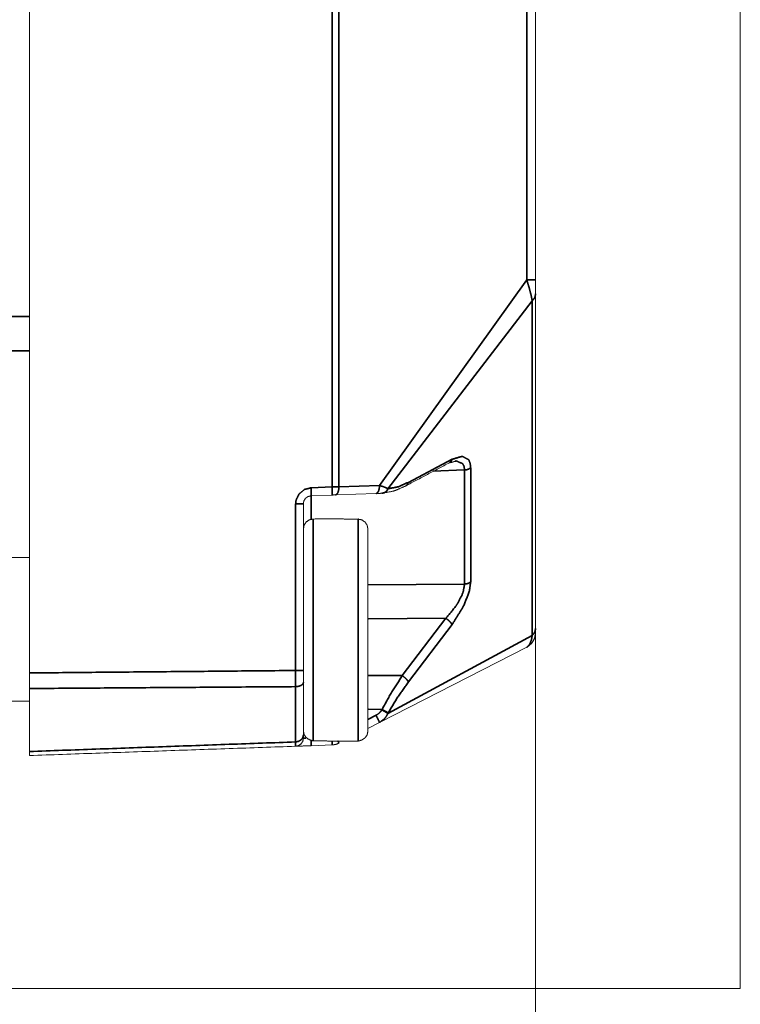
# Model space of a CAD drawing. Header units: millimetres. Extents: x 4 to 836, y 5 to 589.
# Tile 79 of 145: x 526 to 549, y 397 to 428. Entities that reach past the tile are written whole.
import ezdxf

# ---------------------------------------------------------------- set-up
doc = ezdxf.new("R2010")
doc.units = ezdxf.units.MM
doc.layers.add('1', color=7, linetype='Continuous', true_color=0xffffff)
doc.styles.add('ideas_simplex', font='simplex.shx')
doc.dimstyles.get("Standard").update_dxf_attribs({"dimtxt": 0.18, "dimasz": 0.18, "dimexe": 0.18, "dimexo": 0.0625, "dimgap": 0.09, "dimtad": 0, "dimtih": 1, "dimtoh": 1, "dimdec": 4, "dimzin": 0, "dimdsep": 46, "dimtxsty": 'Standard', "dimcen": 0.09, "dimadec": 0, "dimazin": 0, "dimtfac": 1, "dimtdec": 4, "dimtofl": 0, "dimtmove": 0, "dimatfit": 3, "dimfxl": 1, "dimtolj": 1, "dimtzin": 0, "dimarcsym": 0})

# ---------------------------------------------------------------- blocks, each defined once
blk = doc.blocks.new('_U4')
at = {"layer": '1', "color": 152, "lineweight": 13}
for p, q in [((520.608263, 440.665), (520.608263, 378.704109)), ((542.408263, 417.423011), (542.408263, 378.704109))]:
    blk.add_line(p, q, dxfattribs=at)
at = {"layer": '1', "color": 87, "lineweight": 25}
for p, q in [((527.390763, 387.829109), (525.890763, 387.829109)), ((525.890763, 387.829109), (525.890763, 382.204109)), ((537.125763, 387.829109), (535.625763, 387.829109)), ((537.125763, 382.204109), (537.125763, 387.829109)), ((525.890763, 382.204109), (527.390763, 382.204109)), ((535.625763, 382.204109), (537.125763, 382.204109))]:
    blk.add_line(p, q, dxfattribs=at)
at = {"layer": '1', "color": 27, "lineweight": 13}
blk.add_line((520.608263, 380.704109), (542.408263, 380.704109), dxfattribs=at)
at = {"layer": '1', "color": 27, "lineweight": 18}
for points in [[(520.608263, 380.704109), (523.608261, 381.23309), (523.608265, 380.175128)], [(542.408263, 380.704109), (539.408265, 380.175128), (539.408261, 381.23309)]]:
    blk.add_solid(points, dxfattribs=at)
at = {"layer": '1', "color": 87, "linetype": 'Continuous', "lineweight": 25, "char_height": 3, "attachment_point": 7, "line_spacing_factor": 1.204819, "style": 'ideas_simplex'}
for s, insert in [('\\W1.2097;21,8', (525.877263, 389.964109)), ('\\W1.2776;.86', (527.362263, 382.651609))]:
    blk.add_mtext(s, dxfattribs=dict(at, insert=insert))

msp = doc.modelspace()

# ---------------------------------------------------------------- linework, layer by layer
at = {"layer": '1', "color": 251, "linetype": 'Continuous', "lineweight": 18}
for p in [(548.758, 537.39), (445.362, 397.94)]:
    msp.add_line(p, (548.758, 397.94), dxfattribs=at)
at = {"layer": '1', "color": 143, "linetype": 'Continuous', "lineweight": 35}
for p, q in [((536.097, 413.498), (536.097, 521.832)), ((536.307, 521.828), (536.307, 413.502)), ((542.136, 419.923), (542.136, 515.407)), ((537.567, 413.546), (542.136, 419.923)), ((542.305, 419.273), (537.829, 413.445)), ((542.305, 408.894), (542.305, 419.273)), ((538.465, 413.641), (539.819, 414.357)), ((540.206, 414.025), (539.221, 413.985)), ((540.206, 410.485), (540.206, 414.025)), ((540.396, 414.094), (540.396, 410.554)), ((535.45, 413.476), (536.097, 413.498)), ((536.307, 413.502), (537.567, 413.546)), ((537.829, 413.445), (537.838, 413.445)), ((535.45, 413.226), (535.45, 412.491)), ((534.967, 407.804), (534.967, 412.976)), ((537.208, 410.459), (540.206, 410.485)), ((539.629, 409.423), (537.228, 409.402)), ((538.275, 407.644), (539.629, 409.423)), ((539.819, 409.228), (538.465, 407.449)), ((537.829, 406.474), (542.305, 408.894)), ((537.208, 407.651), (538.275, 407.644)), ((537.208, 406.284), (537.461, 406.413)), ((537.648, 406.597), (537.229, 406.6)), ((537.64, 406.582), (537.648, 406.597))]:
    msp.add_line(p, q, dxfattribs=at)
at = {"layer": '1', "color": 143, "linetype": 'Continuous', "lineweight": 18}
for p, q in [((542.408, 515.407), (542.408, 419.923)), ((542.408, 419.489), (542.408, 409.109)), ((536.097, 413.248), (535.45, 413.226)), ((537.461, 413.296), (536.202, 413.252)), ((537.648, 413.303), (537.64, 413.302)), ((542.136, 408.526), (537.567, 406.191)), ((537.567, 406.191), (537.229, 406.018)), ((536.097, 405.493), (535.45, 405.47))]:
    msp.add_line(p, q, dxfattribs=at)
for points, knots in [([(526.708, 407.728), (526.708, 411.926), (526.708, 467.665), (526.708, 486.981), (526.708, 523.509), (526.708, 527.602)], [0, 0, 0.035018, 0.5, 0.661137, 0.965861, 1, 1]), ([(542.408, 419.923), (542.408, 419.756), (542.408, 419.582), (542.408, 419.489)], [0, 0, 0.359717, 0.753473, 1, 1]), ([(539.735, 414.248), (539.809, 414.263), (539.875, 414.284), (539.914, 414.299)], [0, 0, 0.35222, 0.776253, 1, 1]), ([(537.648, 413.303), (538.007, 413.371), (538.131, 413.42), (538.381, 413.532)], [0, 0, 0.494412, 0.65795, 1, 1]), ([(535.45, 413.226), (535.345, 413.199), (535.278, 413.15), (535.261, 413.13), (535.226, 413.07), (535.215, 413.032), (535.208, 412.976)], [0, 0, 0.2835, 0.499254, 0.567896, 0.749601, 0.852203, 1, 1]), ([(536.202, 413.252), (536.152, 413.25), (536.097, 413.248)], [0, 0, 0.492981, 1, 1]), ([(537.64, 413.302), (537.605, 413.301), (537.563, 413.3), (537.461, 413.296)], [0, 0, 0.254527, 0.502992, 1, 1]), ([(535.208, 412.976), (535.208, 408.3), (535.208, 407.804)], [0, 0, 0.904227, 1, 1]), ([(542.136, 408.526), (542.28, 408.637), (542.375, 408.792), (542.408, 408.981), (542.408, 409.054), (542.408, 409.109)], [0, 0, 0.196751, 0.393506, 0.652694, 0.901906, 1, 1]), ([(542.408, 409.109), (542.408, 409.042), (542.408, 408.985), (542.375, 408.792), (542.28, 408.637), (542.136, 408.526)], [0, 0, 0.12487, 0.324329, 0.604105, 0.802054, 1, 1]), ([(542.408, 409.109), (542.408, 409.054), (542.408, 408.981), (542.408, 408.971)], [0, 0, 0.195018, 0.690468, 1, 1]), ([(542.136, 408.526), (542.28, 408.637), (542.375, 408.792), (542.408, 408.971)], [0, 0, 0.333331, 0.666667, 1, 1]), ([(526.708, 407.245), (526.708, 407.561), (526.708, 407.728)], [0, 0, 0.666841, 1, 1]), ([(535.208, 407.804), (535.208, 407.663), (535.208, 407.512), (535.208, 407.429)], [0, 0, 0.360951, 0.761845, 1, 1]), ([(526.708, 407.245), (526.708, 406.129), (526.708, 405.864), (526.708, 405.29)], [0, 0, 0.499507, 0.639323, 1, 1]), ([(535.208, 407.429), (535.208, 406.51), (535.208, 405.804)], [0, 0, 0.499998, 1, 1]), ([(534.967, 405.453), (535.06, 405.475), (535.138, 405.53), (535.19, 405.61), (535.208, 405.709), (535.208, 405.744), (535.208, 405.804)], [0, 0, 0.131791, 0.263578, 0.395371, 0.582714, 0.800338, 1, 1]), ([(534.967, 405.453), (535.06, 405.475), (535.138, 405.53), (535.19, 405.61), (535.208, 405.703)], [0, 0, 0.250002, 0.499997, 0.750003, 1, 1]), ([(535.208, 405.804), (535.208, 405.744), (535.208, 405.709), (535.208, 405.703)], [0, 0, 0.367819, 0.768729, 1, 1]), ([(535.45, 405.47), (535.338, 405.466), (535.145, 405.46), (535.014, 405.455), (534.967, 405.453)], [0, 0, 0.148603, 0.432597, 0.716377, 1, 1]), ([(535.06, 405.475), (535.06, 405.475), (535.014, 405.455), (535.145, 405.46), (535.338, 405.466), (535.45, 405.47)], [0, 0, 0, 0.284341, 0.567837, 0.851546, 1, 1]), ([(536.307, 405.547), (536.207, 405.509), (536.205, 405.509), (536.097, 405.493)], [0, 0, 0.492979, 0.500022, 1, 1]), ([(526.708, 405.165), (526.708, 405.221), (526.708, 405.29)], [0, 0, 0.66684, 1, 1])]:
    msp.add_open_spline(points, degree=1, knots=knots, dxfattribs=at)
at = {"layer": '1', "color": 143, "linetype": 'Continuous', "lineweight": 35}
for points, knots in [([(542.408, 419.923), (542.375, 419.923), (542.28, 419.923), (542.136, 419.923)], [0, 0, 0.333333, 0.666664, 1, 1]), ([(542.305, 419.273), (542.275, 419.424), (542.243, 419.554), (542.207, 419.685), (542.136, 419.923)], [0, 0, 0.276422, 0.480974, 0.672837, 1, 1]), ([(542.408, 419.489), (542.396, 419.412), (542.382, 419.375), (542.361, 419.339), (542.305, 419.273)], [0, 0, 0.333167, 0.499997, 0.666835, 1, 1]), ([(539.735, 414.248), (539.781, 414.279), (539.819, 414.357)], [0, 0, 0.403622, 1, 1]), ([(539.819, 414.357), (540.134, 414.448), (540.335, 414.342), (540.381, 414.231), (540.396, 414.094)], [0, 0, 0.376931, 0.715535, 0.862597, 1, 1]), ([(540.206, 414.025), (540.192, 414.135), (540.147, 414.223), (539.945, 414.306), (539.914, 414.299)], [0, 0, 0.202603, 0.421461, 0.940312, 1, 1]), ([(540.206, 414.025), (540.278, 414.034), (540.343, 414.058), (540.396, 414.094)], [0, 0, 0.333334, 0.666668, 1, 1]), ([(537.838, 413.445), (538.132, 413.499), (538.465, 413.641)], [0, 0, 0.49028, 1, 1]), ([(538.381, 413.532), (538.427, 413.562), (538.465, 413.641)], [0, 0, 0.403612, 1, 1]), ([(534.967, 412.976), (534.98, 413.088), (535.073, 413.284), (535.24, 413.421), (535.45, 413.476)], [0, 0, 0.148342, 0.432035, 0.715932, 1, 1]), ([(535.45, 413.226), (535.452, 413.245), (535.453, 413.299), (535.452, 413.38), (535.45, 413.476)], [0, 0, 0.249993, 0.500004, 0.749999, 1, 1]), ([(536.097, 413.498), (536.207, 413.5), (536.307, 413.502)], [0, 0, 0.507023, 1, 1]), ([(536.097, 413.248), (536.1, 413.268), (536.101, 413.322), (536.1, 413.403), (536.097, 413.498)], [0, 0, 0.249999, 0.5, 0.750001, 1, 1]), ([(536.202, 413.252), (536.245, 413.272), (536.279, 413.327), (536.301, 413.407), (536.307, 413.502)], [0, 0, 0.249997, 0.499998, 0.749991, 1, 1]), ([(537.567, 413.546), (537.561, 413.451), (537.539, 413.371), (537.504, 413.316), (537.461, 413.296)], [0, 0, 0.250003, 0.5, 0.749999, 1, 1]), ([(537.567, 413.546), (537.721, 413.494), (537.781, 413.469), (537.829, 413.445)], [0, 0, 0.4921, 0.740613, 1, 1]), ([(537.829, 413.445), (537.797, 413.388), (537.783, 413.371), (537.752, 413.343), (537.717, 413.321), (537.698, 413.314), (537.64, 413.302)], [0, 0, 0.249747, 0.333213, 0.5, 0.666786, 0.75027, 1, 1]), ([(537.648, 413.303), (537.726, 413.322), (537.792, 413.371), (537.838, 413.445)], [0, 0, 0.33333, 0.666671, 1, 1]), ([(535.208, 412.976), (535.19, 412.976), (535.138, 412.976), (535.06, 412.976), (534.967, 412.976)], [0, 0, 0.249988, 0.499988, 0.749997, 1, 1]), ([(539.629, 409.423), (539.931, 409.793), (539.993, 409.889), (540.135, 410.167), (540.166, 410.252), (540.206, 410.485)], [0, 0, 0.36948, 0.456621, 0.700722, 0.776481, 1, 1]), ([(540.396, 410.554), (540.354, 410.263), (540.181, 409.809), (539.819, 409.228)], [0, 0, 0.233837, 0.557291, 1, 1]), ([(540.206, 410.485), (540.278, 410.495), (540.343, 410.518), (540.396, 410.554)], [0, 0, 0.333334, 0.666668, 1, 1]), ([(539.819, 409.228), (539.781, 409.289), (539.713, 409.358), (539.629, 409.423)], [0, 0, 0.333321, 0.666659, 1, 1]), ([(542.408, 409.109), (542.396, 409.033), (542.382, 408.996), (542.361, 408.96), (542.305, 408.894)], [0, 0, 0.333167, 0.499997, 0.666835, 1, 1]), ([(542.136, 408.526), (542.197, 408.578), (542.243, 408.652), (542.283, 408.769), (542.305, 408.894)], [0, 0, 0.279688, 0.517308, 0.779634, 1, 1]), ([(535.208, 407.804), (535.19, 407.804), (535.138, 407.804), (535.06, 407.804), (534.967, 407.804)], [0, 0, 0.249988, 0.499988, 0.749997, 1, 1]), ([(534.967, 407.303), (534.967, 407.415), (534.967, 407.616), (534.967, 407.804)], [0, 0, 0.238144, 0.639042, 1, 1]), ([(537.648, 406.597), (537.943, 407.13), (538.275, 407.644)], [0, 0, 0.491435, 1, 1]), ([(538.465, 407.449), (538.427, 407.51), (538.36, 407.579), (538.275, 407.644)], [0, 0, 0.333329, 0.666668, 1, 1]), ([(534.967, 407.303), (535.06, 407.314), (535.138, 407.342), (535.19, 407.382), (535.208, 407.429)], [0, 0, 0.250003, 0.500005, 0.749995, 1, 1]), ([(534.967, 405.588), (534.967, 406.333), (534.967, 407.303)], [0, 0, 0.499999, 1, 1]), ([(538.465, 407.449), (538.132, 406.977), (537.838, 406.49)], [0, 0, 0.50972, 1, 1]), ([(537.461, 406.413), (537.561, 406.483), (537.604, 406.529), (537.64, 406.582)], [0, 0, 0.488237, 0.744016, 1, 1]), ([(537.461, 406.413), (537.504, 406.329), (537.539, 406.257), (537.561, 406.209), (537.567, 406.191)], [0, 0, 0.25, 0.499991, 0.750001, 1, 1]), ([(537.829, 406.474), (537.781, 406.383), (537.718, 406.304), (537.567, 406.191)], [0, 0, 0.260834, 0.516584, 1, 1]), ([(537.64, 406.582), (537.698, 406.549), (537.717, 406.538), (537.752, 406.519), (537.783, 406.501), (537.797, 406.493), (537.829, 406.474)], [0, 0, 0.249731, 0.333215, 0.500001, 0.666784, 0.750254, 1, 1]), ([(537.838, 406.49), (537.792, 406.517), (537.726, 406.554), (537.648, 406.597)], [0, 0, 0.333331, 0.666663, 1, 1]), ([(534.967, 405.588), (535.06, 405.607), (535.138, 405.654), (535.19, 405.723), (535.208, 405.804)], [0, 0, 0.250005, 0.500009, 0.750006, 1, 1]), ([(535.208, 405.703), (535.232, 405.705), (535.278, 405.708)], [0, 0, 0.566856, 1, 1]), ([(534.967, 405.453), (534.967, 405.461), (534.967, 405.508), (534.967, 405.588)], [0, 0, 0.231259, 0.632175, 1, 1]), ([(535.45, 405.47), (535.452, 405.489), (535.453, 405.544), (535.452, 405.625), (535.452, 405.637)], [0, 0, 0.31983, 0.639674, 0.959535, 1, 1]), ([(536.097, 405.493), (536.1, 405.512), (536.101, 405.566), (536.1, 405.616)], [0, 0, 0.381899, 0.763812, 1, 1]), ([(536.307, 405.547), (536.301, 405.565), (536.279, 405.614), (536.278, 405.616)], [0, 0, 0.491478, 0.982959, 1, 1])]:
    msp.add_open_spline(points, degree=1, knots=knots, dxfattribs=at)
at = {"layer": '1', "color": 92, "linetype": 'Continuous', "lineweight": 35}
for points in [[(526.108, 418.786), (526.708, 418.786)], [(526.708, 417.726), (526.108, 417.726)]]:
    msp.add_open_spline(points, degree=1, dxfattribs=at)
at = {"layer": '1', "color": 143, "linetype": 'Continuous', "lineweight": 18}
for points in [[(538.381, 413.532), (539.735, 414.248)], [(526.708, 411.309), (526.108, 411.315)], [(526.108, 406.852), (526.708, 406.852)], [(534.967, 405.453), (526.708, 405.165)]]:
    msp.add_open_spline(points, degree=1, dxfattribs=at)
at = {"layer": '1', "color": 252, "linetype": 'Continuous', "lineweight": 18}
for points, knots in [([(535.508, 412.504), (535.487, 412.499), (535.393, 412.481), (535.373, 412.465), (535.296, 412.416), (535.278, 412.384), (535.231, 412.319), (535.218, 412.236), (535.208, 412.213)], [0, 0, 0.020951, 0.10838, 0.143411, 0.230264, 0.303633, 0.401736, 0.653201, 1, 1]), ([(536.908, 412.499), (535.987, 412.51), (535.508, 412.504)], [0, 0, 0.657794, 1, 1]), ([(537.208, 412.207), (537.202, 412.222), (537.185, 412.313), (537.151, 412.36), (537.12, 412.41), (537.061, 412.448), (537.023, 412.474), (536.984, 412.484), (536.908, 412.499)], [0, 0, 0.385256, 0.603534, 0.695866, 0.788413, 0.853922, 0.904057, 0.937265, 1, 1]), ([(537.208, 412.207), (537.208, 412.085), (537.208, 411.822), (537.208, 411.431), (537.208, 410.928), (537.208, 410.339), (537.208, 409.689), (537.208, 409.011), (537.208, 408.335), (537.208, 407.694), (537.208, 407.116), (537.208, 406.63), (537.208, 406.257), (537.208, 406.016), (537.208, 405.917)], [0, 0, 0.07142, 0.14285, 0.214279, 0.285709, 0.357139, 0.428569, 0.499999, 0.571428, 0.642859, 0.714288, 0.785718, 0.857148, 0.928578, 1, 1]), ([(535.208, 405.923), (535.231, 405.817), (535.245, 405.794), (535.296, 405.72), (535.323, 405.701), (535.393, 405.656), (535.494, 405.623), (535.508, 405.62)], [0, 0, 0.346182, 0.46525, 0.633417, 0.703391, 0.831833, 0.978167, 1, 1]), ([(536.908, 405.616), (536.95, 405.625), (537.023, 405.649), (537.107, 405.704), (537.12, 405.714), (537.179, 405.798), (537.185, 405.811), (537.208, 405.917)], [0, 0, 0.07464, 0.208699, 0.387572, 0.438267, 0.634892, 0.722559, 1, 1]), ([(535.508, 405.62), (535.994, 405.616), (536.908, 405.616)], [0, 0, 0.347018, 1, 1])]:
    msp.add_open_spline(points, degree=1, knots=knots, dxfattribs=at)
at = {"layer": '1', "color": 252, "linetype": 'Continuous', "lineweight": 35}
for points, knots in [([(535.508, 412.504), (535.508, 412.46), (535.508, 412.248), (535.508, 412.143), (535.508, 411.887), (535.508, 411.547), (535.508, 411.394), (535.508, 410.793), (535.508, 410.731), (535.508, 410.11), (535.508, 409.766), (535.508, 409.379), (535.508, 409.065), (535.508, 408.633), (535.508, 407.908), (535.508, 407.742), (535.508, 407.236), (535.508, 406.861), (535.508, 406.65), (535.508, 406.177)], [0, 0, 0.070001, 0.154487, 0.182698, 0.239084, 0.29949, 0.323672, 0.408159, 0.416221, 0.492688, 0.532981, 0.577299, 0.61289, 0.661846, 0.746333, 0.766486, 0.83091, 0.883274, 0.915513, 1, 1]), ([(536.908, 405.616), (536.908, 405.617), (536.908, 405.725), (536.908, 405.749), (536.908, 405.99), (536.908, 406.177), (536.908, 406.398), (536.908, 406.861), (536.908, 406.93), (536.908, 407.563), (536.908, 407.742), (536.908, 408.266), (536.908, 408.739), (536.908, 409.749), (536.908, 410.46), (536.908, 410.731), (536.908, 411.106), (536.908, 411.547), (536.908, 411.656), (536.908, 412.085), (536.908, 412.143), (536.908, 412.373), (536.908, 412.466), (536.908, 412.506), (536.908, 412.499)], [0, 0, 0.011803, 0.080721, 0.088941, 0.14968, 0.184189, 0.218698, 0.279438, 0.287658, 0.356575, 0.374658, 0.425571, 0.469925, 0.563498, 0.632415, 0.660356, 0.70143, 0.755619, 0.770415, 0.839332, 0.85084, 0.908306, 0.946098, 0.977323, 1, 1]), ([(535.508, 406.177), (535.508, 405.839), (535.508, 405.749), (535.508, 405.651), (535.508, 405.62)], [0, 0, 0.374106, 0.516861, 0.74873, 1, 1])]:
    msp.add_open_spline(points, degree=1, knots=knots, dxfattribs=at)
at = {"layer": '1', "color": 143, "linetype": 'Continuous', "lineweight": 35}
for points in [[(526.708, 407.728), (534.967, 407.804)], [(534.967, 407.303), (526.708, 407.245)], [(526.708, 405.29), (534.967, 405.588)]]:
    msp.add_open_spline(points, degree=1, dxfattribs=at)

# ---------------------------------------------------------------- dimensions: what is measured, and where the dimension line sits
at = {"layer": '1', "color": 87, "linetype": 'Continuous', "lineweight": 25}
dim = msp.add_linear_dim(base=(520.608, 380.704), p1=(542.408, 420.309), p2=(520.608, 443.165), text='\\C87;21,8\\P[\\C87;\\H3.00;\\Fsimplex.shx;.86\\Fsimplex.shx;\\H3.00;\\C87; ]', dimstyle='Standard', override={"dimtxt": 3, "dimasz": 3, "dimexe": 2, "dimexo": 2.5, "dimgap": 1.5, "dimtad": 1, "dimtih": 0, "dimtoh": 0, "dimdec": 2, "dimlfac": 1, "dimzin": 8, "dimdsep": 44, "dimlunit": 2, "dimpost": '', "dimtxsty": 'ideas_simplex', "dimsah": 1, "dimse1": 0, "dimse2": 0, "dimsd1": 0, "dimsd2": 0, "dimclrd": 27, "dimclre": 152, "dimclrt": 87, "dimtol": 0, "dimtm": -0.1, "dimtfac": 0.5, "dimtdec": 2, "dimtofl": 1, "dimtmove": 0, "dimtzin": 8, "dimlwd": 13, "dimlwe": 13}, dxfattribs=at)
dim.commit()
dim.dimension.update_dxf_attribs({"geometry": '_U4', "text_midpoint": (531.508, 380.704), "dimtype": 160})

doc.saveas('drawing.dxf')
